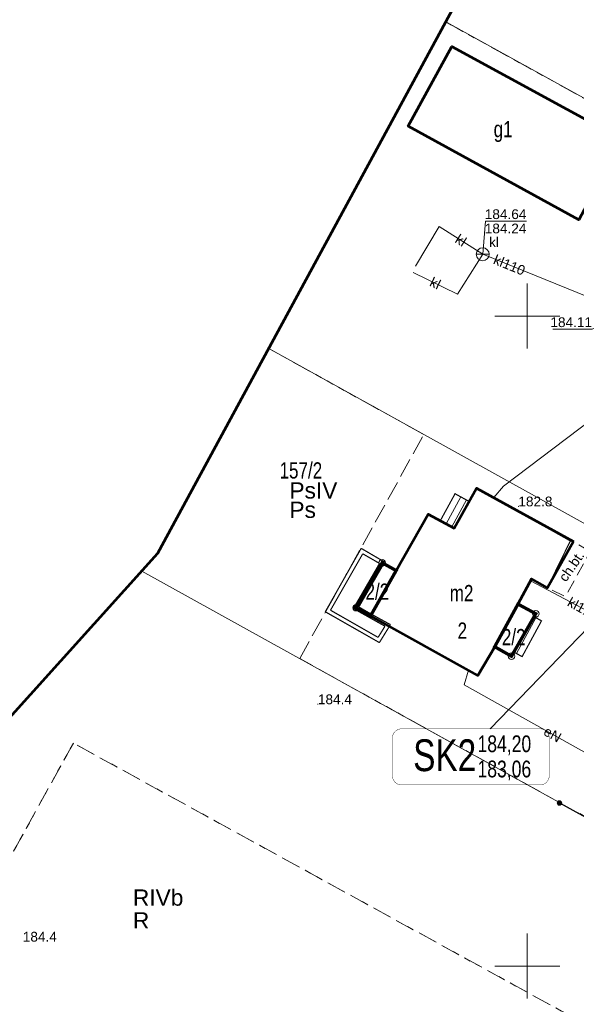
# Model space of a CAD drawing. Header units: metres. Extents: x 7482748 to 7484637, y 5684406 to 5687014.
# Tile 145 of 180: x 7483461 to 7483504, y 5686497 to 5686573. Entities that reach past the tile are written whole.
import ezdxf
from ezdxf.enums import TextEntityAlignment as Align
from ezdxf.lldxf.tags import DXFTag

# ---------------------------------------------------------------- set-up
doc = ezdxf.new("R2010")
doc.units = ezdxf.units.M
doc.header["$MEASUREMENT"] = 0
for name, pattern in [('1', [1.5, 1, -0.5]), ('2314', [2.5, 2, -0.5]), ('KTCR01_500', [1.5, 1, -0.5]), ('l217_500', [2, 1.5, -0.5]), ('l218_500', [1, 0.5, -0.5])]:
    doc.linetypes.add(name, pattern=pattern)
for name, color, linetype, lineweight in [('_Dzialki', 7, 'Continuous', 0), ('_Dzialki_opis', 7, 'Continuous', 0), ('_Kontury', 7, 'Continuous', 0), ('_Kontury_opis', 7, 'Continuous', 0), ('_Podzial_sekcyjny_krzyze', 7, '1', 13), ('_Uzytki', 7, 'Continuous', 0), ('_Uzytki_opis', 7, 'Continuous', 0), ('_Zakres2', 7, 'Continuous', 0), ('EGB_BlokBudynku', 7, 'Continuous', 0), ('EGB_Budynek', 7, 'Continuous', 0), ('EGB_Budynek_opis', 7, 'Continuous', 0), ('EGB_ObiektTrwaleZwiazanyZBudynk', 7, 'Continuous', 0), ('EGBE_L_3', 7, 'Continuous', 0), ('GES__SUUS07_P', 7, 'Continuous', 13), ('KTOK05_01', 7, 'Continuous', 13), ('RTPW01_P', 7, 'Continuous', 0)]:
    doc.layers.add(name, color=color, linetype=linetype, lineweight=lineweight)
for name, color, linetype, lineweight, true_color in [('GES__SUPE_pL', 1, 'Continuous', 13, 0xff0000), ('GES__SUPK_01_pL', 7, 'Continuous', 13, 0x803300), ('GES__SUPS01_05L', 7, 'Continuous', 13, 0x803300), ('GES__SUPS01_05P', 7, 'Continuous', 13, 0x803300), ('GES__SUPW_01_pL', 5, 'Continuous', 13, 0x0000ff)]:
    doc.layers.add(name, color=color, linetype=linetype, lineweight=lineweight, true_color=true_color)
for name, color, linetype, lineweight, true_color, transparency in [('GES__SUPE_pT', 1, 'Continuous', 13, 0xff0000, 0.25), ('GES__SUPK_01_pT', 7, 'Continuous', 13, 0x803300, 0.25), ('GES__SUPS01_05G', 7, 'Continuous', 13, 0x803300, 0.25)]:
    doc.layers.add(name, color=color, linetype=linetype, lineweight=lineweight, true_color=true_color, transparency=transparency)
for name, color, linetype, lineweight, transparency in [('GES__SUUS_ET_05T', 7, 'Continuous', 13, 0.25), ('KTCR01_T', 7, 'Continuous', 13, 0.25), ('KTCR02', 7, 'KTCR01_500', 13, 0.5), ('RTPW01_G', 7, 'Continuous', 13, 0.25)]:
    doc.layers.add(name, color=color, linetype=linetype, lineweight=lineweight, transparency=transparency)
doc.layers.add('IS_Węzeł_sieci_kanalizacyjnej_-_opisy', color=7, linetype='Continuous')
doc.styles.get("Standard").update_dxf_attribs({"font": 'simplex.shx', "width": 0.75})
doc.styles.add('STYL_ARIAL', font='simplex.shx', dxfattribs={"width": 0.75, "oblique": 0.1})
doc.styles.add('Style-Arial', font='arial.ttf')
tags = doc.linetypes.add('SOLID', pattern=[10, 10, 0]).pattern_tags.tags
tags[6:7] = [DXFTag(74, 4), DXFTag(75, 0), DXFTag(340, '0'), DXFTag(46, 0.0), DXFTag(50, 0.0), DXFTag(44, 0.0), DXFTag(45, 0.0)]
tags[4:5] = [DXFTag(74, 4), DXFTag(75, 0), DXFTag(340, '0'), DXFTag(46, 0.0), DXFTag(50, 0.0), DXFTag(44, 0.0), DXFTag(45, 0.0)]

# ---------------------------------------------------------------- blocks, each defined once
blk = doc.blocks.new('SUPS01_1')
at = {"layer": 'GES__SUPS01_05P', "linetype": 'Continuous', "lineweight": 13}
h = blk.add_hatch(color=256, dxfattribs=at)
edge = h.paths.add_edge_path()
edge.add_arc((0, 0), 0.045, 0, 360)
blk = doc.blocks.new('SUUS07')
at = {"layer": 'GES__SUUS07_P', "linetype": 'Continuous', "lineweight": 13}
blk.add_line((-0.5, 0), (0.5, 0), dxfattribs=at)
blk.add_circle((0, 0), 0.5, dxfattribs=at)
blk = doc.blocks.new('RTPW01')
at = {"layer": 'RTPW01_P', "linetype": 'Continuous', "lineweight": 0}
h = blk.add_hatch(color=256, dxfattribs=at)
edge = h.paths.add_edge_path()
edge.add_arc((0, 0), 0.045, 0, 360)
blk = doc.blocks.new('EGBP12_01_1')
at = {"layer": 'EGB_ObiektTrwaleZwiazanyZBudynk', "color": 7}
blk.add_circle((0, 0), 25, dxfattribs=at)

msp = doc.modelspace()

# ---------------------------------------------------------------- hatches: boundary and pattern name
at = {"layer": 'KTOK05_01', "linetype": 'Continuous', "lineweight": 13}
h = msp.add_hatch(color=256, dxfattribs=at)
edge = h.paths.add_edge_path()
edge.add_arc((7483502.48, 5686512.55), 0.175, 0, 360)

# ---------------------------------------------------------------- linework, layer by layer
at = {"layer": '_Dzialki', "color": 96, "linetype": 'Continuous', "true_color": 0x008000, "flags": 128}
for points in [[(7483539.76, 5686547.23), (7483493.73, 5686572.63)], [(7483480.12, 5686547.5), (7483530.15, 5686519.76)], [(7483523.72, 5686500.83), (7483470.35, 5686530.39)]]:
    msp.add_lwpolyline(points, dxfattribs=at)
at = {"layer": '_Kontury', "color": 96, "linetype": 'l217_500', "true_color": 0x008000, "flags": 128}
for points in [[(7483493.73, 5686572.63), (7483519.31, 5686558.51)], [(7483492.05, 5686540.89), (7483480.12, 5686547.51)], [(7483482.5, 5686523.66), (7483492.05, 5686540.89)], [(7483523.72, 5686500.83), (7483482.5, 5686523.66)], [(7483465.09, 5686517.16), (7483451.96, 5686493.39)], [(7483519.29, 5686487.4), (7483465.09, 5686517.16)]]:
    msp.add_lwpolyline(points, dxfattribs=at)
at = {"layer": '_Podzial_sekcyjny_krzyze', "linetype": 'Continuous'}
for p, q in [((7483500, 5686547.5), (7483500, 5686552.5)), ((7483497.5, 5686550), (7483502.5, 5686550)), ((7483500, 5686497.5), (7483500, 5686502.5)), ((7483497.5, 5686500), (7483502.5, 5686500))]:
    msp.add_line(p, q, dxfattribs=at)
at = {"layer": '_Uzytki', "color": 96, "linetype": 'l218_500', "true_color": 0x008000, "flags": 128}
for points in [[(7483493.73, 5686572.63), (7483519.31, 5686558.51)], [(7483492.05, 5686540.89), (7483480.12, 5686547.51)], [(7483523.72, 5686500.83), (7483482.5, 5686523.66)], [(7483465.09, 5686517.16), (7483451.96, 5686493.39)], [(7483519.29, 5686487.4), (7483465.09, 5686517.16)]]:
    msp.add_lwpolyline(points, dxfattribs=at)
at = {"layer": '_Zakres2', "color": 250, "linetype": 'Continuous', "lineweight": 53, "flags": 128}
msp.add_lwpolyline([(7483184.14, 5685878.01), (7483241.37, 5685938.75), (7483248.75, 5685949.36), (7483260.67, 5685965.96), (7483274.73, 5685985.88), (7483281.17, 5685996.23), (7483290.55, 5686008.54), (7483306.76, 5686030.22), (7483321.02, 5686047.8), (7483332, 5686065.31), (7483322.98, 5686103.07), (7483364.58, 5686185.88), (7483404.48, 5686221.3), (7483428.87, 5686291.72), (7483381.77, 5686314.4), (7483415.95, 5686389.59), (7483395.63, 5686411.08), (7483432.16, 5686488.03), (7483471.6, 5686531.78), (7483500.7, 5686585.49)], dxfattribs=at)
at = {"layer": 'EGB_BlokBudynku', "color": 7, "linetype": 'Continuous', "const_width": 0.09, "flags": 128}
msp.add_lwpolyline([(7483496.11, 5686536.77), (7483494.38, 5686533.69), (7483492.38, 5686534.78), (7483489.92, 5686530.43), (7483487.95, 5686526.94), (7483496.2, 5686522.37), (7483497.5, 5686524.57), (7483499.29, 5686527.85), (7483500.34, 5686529.79), (7483501.55, 5686529.11), (7483503.32, 5686532.71), (7483496.11, 5686536.77)], dxfattribs=at)
at = {"layer": 'EGB_BlokBudynku', "color": 7, "linetype": '2314', "const_width": 0.25}
for points in [[(7483489.92, 5686530.43), (7483488.84, 5686531.03), (7483486.84, 5686527.57), (7483487.95, 5686526.94), (7483489.92, 5686530.43)], [(7483499.29, 5686527.85), (7483497.5, 5686524.57), (7483498.79, 5686523.84), (7483500.66, 5686527.11), (7483499.29, 5686527.85)]]:
    msp.add_lwpolyline(points, dxfattribs=at)
at = {"layer": 'EGB_Budynek', "color": 7, "linetype": 'Continuous', "lineweight": 53, "flags": 128}
for points in [[(7483507.33, 5686563.59), (7483504.38, 5686558.19), (7483503.96, 5686557.4), (7483490.84, 5686564.61), (7483494.21, 5686570.74), (7483507.33, 5686563.59)], [(7483503.55, 5686532.66), (7483501.55, 5686529.11), (7483500.34, 5686529.79), (7483499.29, 5686527.85), (7483500.66, 5686527.11), (7483498.79, 5686523.84), (7483497.5, 5686524.57), (7483496.2, 5686522.37), (7483487.95, 5686526.94), (7483486.84, 5686527.57), (7483488.84, 5686531.03), (7483489.92, 5686530.43), (7483492.38, 5686534.78), (7483494.38, 5686533.69), (7483496.11, 5686536.77), (7483503.55, 5686532.66)]]:
    msp.add_lwpolyline(points, dxfattribs=at)
at = {"layer": 'EGB_ObiektTrwaleZwiazanyZBudynk', "color": 7, "linetype": 'Continuous', "const_width": 0.09, "flags": 128}
for points in [[(7483495.51, 5686535.76), (7483494.45, 5686536.34), (7483493.32, 5686534.27), (7483494.38, 5686533.69), (7483495.51, 5686535.76)], [(7483500.53, 5686526.88), (7483498.97, 5686524.16), (7483499.61, 5686523.81), (7483501.1, 5686526.56), (7483500.53, 5686526.88)]]:
    msp.add_lwpolyline(points, dxfattribs=at)
at = {"layer": 'EGB_ObiektTrwaleZwiazanyZBudynk', "color": 7, "const_width": 0.09, "flags": 128}
for points in [[(7483484.47, 5686527.26), (7483487.23, 5686532.14)], [(7483487.23, 5686532.14), (7483489.04, 5686531.08)], [(7483484.87, 5686527.38), (7483487.35, 5686531.72)], [(7483487.35, 5686531.72), (7483488.64, 5686530.98)], [(7483488.64, 5686530.98), (7483486.63, 5686527.51)], [(7483489.04, 5686531.08), (7483487.05, 5686527.63)], [(7483488.53, 5686525.29), (7483484.87, 5686527.38)], [(7483486.63, 5686527.51), (7483487.88, 5686526.81)], [(7483487.05, 5686527.63), (7483488.02, 5686527.07)], [(7483488.63, 5686524.89), (7483484.47, 5686527.26)], [(7483487.88, 5686526.81), (7483489.06, 5686526.15)], [(7483488.02, 5686527.07), (7483489.48, 5686526.27)], [(7483489.06, 5686526.15), (7483488.53, 5686525.29)], [(7483489.48, 5686526.27), (7483488.63, 5686524.89)]]:
    msp.add_lwpolyline(points, dxfattribs=at)
at = {"layer": 'EGBE_L_3', "linetype": 'Continuous'}
for p, q in [((7483493.32, 5686534.27), (7483494.45, 5686536.34)), ((7483494.89, 5686536.1), (7483493.76, 5686534.03)), ((7483495.33, 5686535.86), (7483494.2, 5686533.79)), ((7483495.51, 5686535.76), (7483494.45, 5686536.34)), ((7483494.38, 5686533.69), (7483493.32, 5686534.27)), ((7483500.53, 5686526.88), (7483498.97, 5686524.16)), ((7483499.17, 5686524.05), (7483500.67, 5686526.8)), ((7483501.1, 5686526.56), (7483500.53, 5686526.88)), ((7483499.61, 5686523.81), (7483501.1, 5686526.56)), ((7483499.61, 5686523.81), (7483501.1, 5686526.56)), ((7483499.61, 5686523.81), (7483498.97, 5686524.16))]:
    msp.add_line(p, q, dxfattribs=at)
at = {"layer": 'EGBE_L_3', "linetype": 'Continuous', "lineweight": 0}
msp.add_line((7483494.38, 5686533.69), (7483495.51, 5686535.76), dxfattribs=at)
at = {"layer": 'EGBE_L_3', "linetype": 'Continuous'}
msp.add_point((7483494.45, 5686536.34), dxfattribs=at)
at = {"layer": 'GES__SUPE_pL', "linetype": 'Continuous', "lineweight": 13, "flags": 128}
msp.add_lwpolyline([(7483495.49, 5686522.76), (7483495.15, 5686521.63), (7483522.19, 5686506.51), (7483527.59, 5686519.96), (7483529.25, 5686519.37)], dxfattribs=at)
at = {"layer": 'GES__SUPK_01_pL', "linetype": 'Continuous', "lineweight": 13, "flags": 128}
for points in [[(7483491.42, 5686553.85), (7483493.22, 5686556.89), (7483496.58, 5686554.76)], [(7483496.58, 5686554.76), (7483494.64, 5686551.69), (7483491.22, 5686553.36)], [(7483496.58, 5686554.76), (7483507.81, 5686550.21), (7483509.03, 5686549.82), (7483509.91, 5686549.49), (7483516.92, 5686549.19), (7483520.92, 5686548.83)], [(7483514.37, 5686518.74), (7483513.09, 5686519.9), (7483512.08, 5686520.98), (7483511.35, 5686521.62), (7483505.48, 5686526.86), (7483500.26, 5686529.65)]]:
    msp.add_lwpolyline(points, dxfattribs=at)
at = {"layer": 'GES__SUPS01_05L', "linetype": 'Continuous', "lineweight": 13, "flags": 128}
for points in [[(7483496.58, 5686554.76), (7483496.78, 5686557.3), (7483499.94, 5686557.3)], [(7483507.81, 5686550.21), (7483504.99, 5686548.99), (7483501.98, 5686548.99)]]:
    msp.add_lwpolyline(points, dxfattribs=at)
at = {"layer": 'GES__SUPW_01_pL', "linetype": 'Continuous', "lineweight": 13, "flags": 128}
msp.add_lwpolyline([(7483497.43, 5686536.04), (7483498.19, 5686536.92), (7483520.52, 5686553.81), (7483524.2, 5686555.04)], dxfattribs=at)
at = {"layer": 'IS_Węzeł_sieci_kanalizacyjnej_-_opisy', "color": 18, "linetype": 'SOLID', "ltscale": 0.01, "true_color": 0x000000}
msp.add_lwpolyline([(7483497.15007, 5686518.25797), (7483505.48, 5686526.85929)], dxfattribs=at)
at = {"layer": 'IS_Węzeł_sieci_kanalizacyjnej_-_opisy', "color": 18, "linetype": 'SOLID', "ltscale": 0.01, "true_color": 0x000000, "const_width": 0.03}
msp.add_lwpolyline([(7483490.34852, 5686513.93797), (7483500.97852, 5686513.93797, 0.414214), (7483501.69852, 5686514.65797), (7483501.69852, 5686517.53797, 0.414214), (7483500.97852, 5686518.25797), (7483490.34852, 5686518.25797, 0.414214), (7483489.62852, 5686517.53797), (7483489.62852, 5686514.65797, 0.414214), (7483490.34852, 5686513.93797)], format="xyb", dxfattribs=at)
at = {"layer": 'KTCR02', "linetype": 'KTCR01_500', "lineweight": 13, "flags": 128}
msp.add_lwpolyline([(7483504.84, 5686531.89), (7483503.55, 5686532.66), (7483501.55, 5686529.11), (7483502.94, 5686528.43), (7483504.84, 5686531.89)], close=True, dxfattribs=at)
at = {"layer": 'KTOK05_01', "linetype": 'Continuous', "lineweight": 13, "flags": 128}
msp.add_lwpolyline([(7483502.48, 5686512.55), (7483522.22, 5686501.66), (7483523.13, 5686504.18)], dxfattribs=at)
at = {"layer": 'KTOK05_01', "linetype": 'Continuous', "lineweight": 13}
msp.add_circle((7483502.48, 5686512.55), 0.175, dxfattribs=at)

# ---------------------------------------------------------------- block references
at = {"layer": 'EGB_ObiektTrwaleZwiazanyZBudynk', "color": 7, "xscale": 0.01, "yscale": 0.01, "zscale": 0.01}
for p in [(7483488.84, 5686531.03), (7483486.84, 5686527.57), (7483500.66, 5686527.11), (7483498.79, 5686523.84)]:
    msp.add_blockref('EGBP12_01_1', p, dxfattribs=at)
at = {"layer": 'GES__SUPS01_05P', "linetype": 'Continuous', "lineweight": 13}
msp.add_blockref('SUPS01_1', (7483496.58, 5686554.76), dxfattribs=at)
at = {"layer": 'GES__SUUS07_P', "linetype": 'Continuous', "lineweight": 13}
msp.add_blockref('SUUS07', (7483496.58, 5686554.76), dxfattribs=at)
at = {"layer": 'RTPW01_P', "linetype": 'Continuous', "lineweight": 0}
for p in [(7483499.32, 5686535.37), (7483483.9, 5686520.15)]:
    msp.add_blockref('RTPW01', p, dxfattribs=at)

# ---------------------------------------------------------------- texts
at = {"layer": '_Dzialki_opis', "color": 96, "true_color": 0x008000, "insert": (7483480.95, 5686537.49), "char_height": 1.25, "attachment_point": 7, "line_spacing_factor": 0.6, "style": 'STYL_ARIAL'}
msp.add_mtext('\\fArial|b0|i0|c238238|p39;157/2', dxfattribs=at)
at = {"layer": '_Kontury_opis', "color": 96, "linetype": 'Continuous', "lineweight": 13, "true_color": 0x008000, "style": 'Style-Arial'}
for s, p in [('PsIV', (7483481.71, 5686535.97)), ('RIVb', (7483469.67, 5686504.65))]:
    msp.add_text(s, height=1.25, dxfattribs=at).set_placement(p)
at = {"layer": '_Uzytki_opis', "color": 96, "linetype": 'Continuous', "lineweight": 13, "true_color": 0x008000, "style": 'Style-Arial'}
for s, p in [('Ps', (7483481.71, 5686534.48)), ('R', (7483469.67, 5686502.9))]:
    msp.add_text(s, height=1.25, dxfattribs=at).set_placement(p)
at = {"layer": 'EGB_BlokBudynku', "color": 7, "char_height": 1.25, "attachment_point": 5, "line_spacing_factor": 0.6, "style": 'STYL_ARIAL'}
for s, insert in [('\\fArial|b0|i0|c238238|p39;2/2', (7483488.47, 5686528.8)), ('\\fArial|b0|i0|c238238|p39;2', (7483495.01, 5686525.81)), ('\\fArial|b0|i0|c238238|p39;2/2', (7483498.96, 5686525.3))]:
    msp.add_mtext(s, dxfattribs=dict(at, insert=insert))
at = {"layer": 'EGB_Budynek_opis', "color": 7, "char_height": 1.25, "attachment_point": 7, "line_spacing_factor": 0.6, "style": 'STYL_ARIAL'}
for s, insert in [('\\fArial|b0|i0|c238238|p39;g1', (7483497.42, 5686563.39)), ('\\fArial|b0|i0|c238238|p39;m2', (7483494.04, 5686528.07))]:
    msp.add_mtext(s, dxfattribs=dict(at, insert=insert))
at = {"layer": 'GES__SUPE_pT', "linetype": 'Continuous', "lineweight": 13, "style": 'Style-Arial'}
msp.add_text('eN', height=0.75, rotation=330.79, dxfattribs=at).set_placement((7483501.95, 5686517.83), align=Align.MIDDLE_CENTER)
at = {"layer": 'GES__SUPK_01_pT', "linetype": 'Continuous', "lineweight": 13, "style": 'Style-Arial'}
for s, rotation, p in [('kl', 327.63, (7483494.9, 5686555.83)), ('kl110', 337.94, (7483498.63, 5686553.93)), ('kl', 333.97, (7483492.93, 5686552.53)), ('kl110', 331.88, (7483504.3, 5686527.49))]:
    msp.add_text(s, height=0.75, rotation=rotation, dxfattribs=at).set_placement(p, align=Align.MIDDLE_CENTER)
at = {"layer": 'GES__SUPS01_05G', "linetype": 'Continuous', "lineweight": 13, "style": 'Style-Arial'}
for s, p in [('184.64', (7483499.94, 5686558.22)), ('184.24', (7483499.94, 5686557.12)), ('184.11', (7483504.99, 5686549.91))]:
    msp.add_text(s, height=0.75, dxfattribs=at).set_placement(p, align=Align.TOP_RIGHT)
at = {"layer": 'GES__SUUS_ET_05T', "linetype": 'Continuous', "lineweight": 13, "style": 'Style-Arial'}
msp.add_text('kl', height=0.75, dxfattribs=at).set_placement((7483497.07, 5686555.32))
at = {"layer": 'IS_Węzeł_sieci_kanalizacyjnej_-_opisy', "color": 18, "linetype": 'SOLID', "ltscale": 0.01, "true_color": 0x000000}
for s, insert, char_height, attachment_point in [('\\fArial|b0|i0;SK2', (7483496.07852, 5686514.96637), 2.448, 9), ('\\fArial|b0|i0;184,20', (7483496.17852, 5686516.22157), 1.2888, 7), ('\\fArial|b0|i0;183,06', (7483496.17852, 5686515.81117), 1.2888, 1)]:
    msp.add_mtext(s, dxfattribs=dict(at, insert=insert, char_height=char_height, attachment_point=attachment_point))
at = {"layer": 'KTCR01_T', "linetype": 'Continuous', "lineweight": 13, "style": 'Style-Arial'}
msp.add_text('ch.bt.', height=0.75, rotation=55.21, dxfattribs=at).set_placement((7483502.98, 5686529.5))
at = {"layer": 'RTPW01_G', "linetype": 'Continuous', "lineweight": 13, "style": 'Style-Arial'}
for s, p in [('182.8', (7483499.32, 5686535.37)), ('184.4', (7483483.9, 5686520.15)), ('184.4', (7483461.2, 5686501.89))]:
    msp.add_text(s, height=0.75, dxfattribs=at).set_placement(p)

doc.saveas('drawing.dxf')
